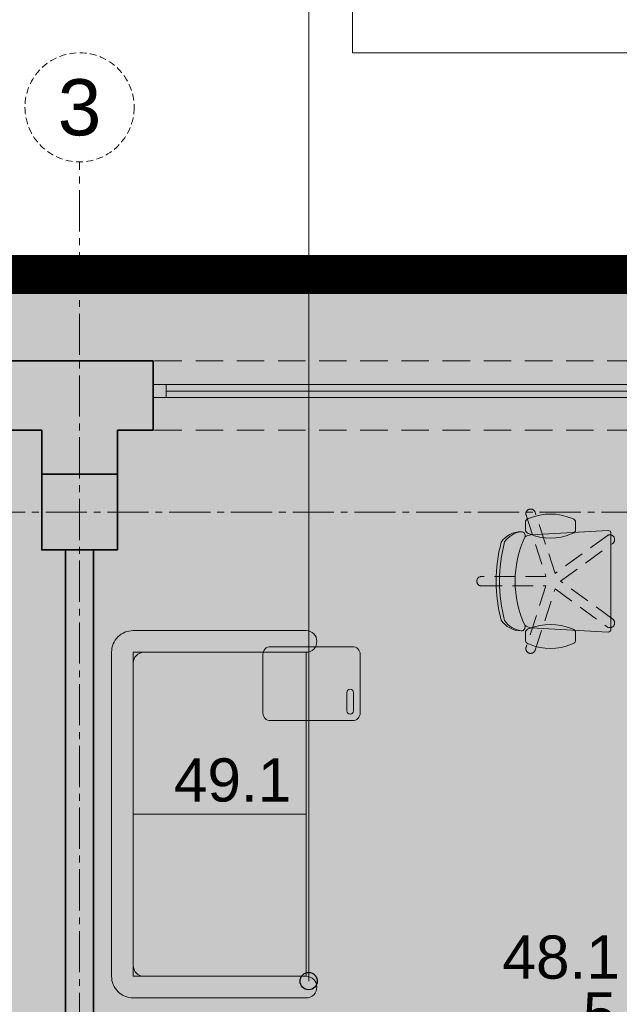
# Model space of a CAD drawing. Header units: millimetres. Extents: x -9409 to 0, y -5353 to 3057.
# Tile 66 of 256: x -7580 to -7302, y -2184 to -1728. Entities that reach past the tile are written whole.
import ezdxf
from ezdxf.enums import TextEntityAlignment as Align

# ---------------------------------------------------------------- set-up
doc = ezdxf.new("R2010")
doc.units = ezdxf.units.MM
for name, pattern in [('ACAD_ISO02W100', [15, 12, -3]), ('CACHE2', [4.7625, 3.175, -1.5875]), ('CENTER2', [28.575, 19.05, -3.175, 3.175, -3.175]), ('DASHED', [19.05, 12.7, -6.35]), ('DASHED2', [0.375, 0.25, -0.125]), ('HIDDEN2', [4.7625, 3.175, -1.5875])]:
    doc.linetypes.add(name, pattern=pattern)
for name, color, linetype, lineweight in [('A-AREA-____-IDEN', 81, 'Continuous', 5), ('SQ_HATCH', 140, 'Continuous', 13), ('SQ_ISTN.Ściany', 140, 'Continuous', 35), ('SQ_Osie', 220, 'CENTER2', 9), ('SQ_TECHNOLOGIA', 251, 'Continuous', 9), ('SQ_TECHNOLOGIA OPIS', 7, 'Continuous', 9), ('SQ_ZAKRES_OPRACOWANIA', 7, 'ACAD_ISO02W100', 20)]:
    doc.layers.add(name, color=color, linetype=linetype, lineweight=lineweight)
doc.layers.add('SQ_STOLARKA ISTNIEJĄCA', color=7, linetype='Continuous', lineweight=9, true_color=0x575757)
doc.layers.add('SQ_Widok', color=7, linetype='DASHED', lineweight=15, true_color=0x474747)
doc.styles.add('ARIAL', font='arial.ttf')
doc.styles.get("Standard").update_dxf_attribs({"font": 'arial.ttf'})

# ---------------------------------------------------------------- blocks, each defined once
blk = doc.blocks.new('point')
at = {"layer": 'A-AREA-____-IDEN', "lineweight": -2}
h = blk.add_hatch(color=256, dxfattribs=at)
h.dxf.hatch_style = 1
edge = h.paths.add_edge_path()
edge.add_arc((0, 0), 4, 0, 360)
blk.add_circle((0, 0), 4, dxfattribs=at)
blk = doc.blocks.new('osie bud A')
at = {"layer": 'SQ_ISTN.Ściany', "lineweight": 5}
h = blk.add_hatch(dxfattribs=at)
h.set_pattern_fill('JIS_STN_1E', color=256, scale=10)
h.set_pattern_definition([(45, (46210.293, 23121.439), (-7.071068, 7.071068), []), (45, (46217.343, 23121.439), (-7.071068, 7.071068), [10, -5])])
h.paths.add_polyline_path([(25436.8, 18313.95), (25471.8, 18313.95), (25471.8, 18278.95), (25436.8, 18278.95)])
h.paths.add_polyline_path([(25436.8, 18613.95), (25471.8, 18613.95), (25471.8, 18578.95), (25436.8, 18578.95)])
h.paths.add_polyline_path([(25436.8, 19153.95), (25471.8, 19153.95), (25471.8, 19118.95), (25436.8, 19118.95)])
h.paths.add_polyline_path([(24776.8, 19153.95), (24811.8, 19153.95), (24811.8, 19118.95), (24776.8, 19118.95)])
h.paths.add_polyline_path([(24116.8, 19153.95), (24151.8, 19153.95), (24151.8, 19118.95), (24116.8, 19118.95)])
h.paths.add_polyline_path([(23456.8, 19153.95), (23491.8, 19153.95), (23491.8, 19118.95), (23456.8, 19118.95)])
h.paths.add_polyline_path([(23456.8, 18613.95), (23491.8, 18613.95), (23491.8, 18578.95), (23456.8, 18578.95)])
h.paths.add_polyline_path([(23456.8, 18313.95), (23491.8, 18313.95), (23491.8, 18278.95), (23456.8, 18278.95)])
h.paths.add_polyline_path([(23456.8, 17776.95), (23491.8, 17776.95), (23491.8, 17741.95), (23456.8, 17741.95)])
h.paths.add_polyline_path([(24116.8, 17776.95), (24151.8, 17776.95), (24151.8, 17741.95), (24116.8, 17741.95)])
h.paths.add_polyline_path([(24776.8, 17776.95), (24811.8, 17776.95), (24811.8, 17741.95), (24776.8, 17741.95)])
h.paths.add_polyline_path([(25436.8, 17776.95), (25471.8, 17776.95), (25471.8, 17741.95), (25436.8, 17741.95)])
h.paths.add_polyline_path([(24776.8, 18313.95), (24811.8, 18313.95), (24811.8, 18278.95), (24776.8, 18278.95)])
h.paths.add_polyline_path([(24776.8, 18613.95), (24811.8, 18613.95), (24811.8, 18578.95), (24776.8, 18578.95)])
h.paths.add_polyline_path([(24116.8, 18613.95), (24151.8, 18613.95), (24151.8, 18578.95), (24116.8, 18578.95)])
h.paths.add_polyline_path([(23156.8, 18313.95), (23191.8, 18313.95), (23191.8, 18278.95), (23156.8, 18278.95)])
h.paths.add_polyline_path([(24116.8, 18313.95), (24151.8, 18313.95), (24151.8, 18278.95), (24116.8, 18278.95)])
at = {"layer": 'SQ_ISTN.Ściany'}
blk.add_lwpolyline([(24116.8, 17776.95), (24151.8, 17776.95), (24151.8, 17741.95), (24116.8, 17741.95)], close=True, dxfattribs=at)
at = {"layer": 'SQ_Osie'}
for p, q in [((24134.3, 19372.6), (24134.3, 17597.31)), ((22587.87, 17759.45), (25598.18, 17759.45))]:
    blk.add_line(p, q, dxfattribs=at)
at = {"layer": 'SQ_Osie', "linetype": 'ByBlock'}
blk.add_circle((24134.3, 17572.07), 25.25, dxfattribs=at)
at = {"layer": 'SQ_Osie'}
blk.add_text('3', height=26, rotation=180, dxfattribs=at).set_placement((24134.3, 17572.07), align=Align.MIDDLE_CENTER)
blk = doc.blocks.new('stan projektowany')
at = {"layer": 'SQ_HATCH'}
h = blk.add_hatch(dxfattribs=at)
h.set_pattern_fill('ANGLE')
h.set_pattern_definition([(0, (-10464.962, 6233.929), (0, 6.985), [5.08, -1.905]), (90, (-10464.962, 6233.929), (-6.985, 4e-16), [5.08, -1.905])])
h.paths.add_polyline_path([(-15233.14, 8198.65), (-15198.14, 8198.65), (-15176.65, 8198.65), (-15176.65, 8216.15), (-15144.65, 8216.15), (-15144.65, 8147.15), (-15144.65, 7886.15), (-15144.65, 7837.15), (-15144.65, 7734.77), (-15104.65, 7734.77), (-15104.65, 10535.59), (-15737.65, 10535.59), (-15737.65, 10615.59), (-15789.65, 10615.59), (-16075.65, 10615.59), (-16075.65, 9587.27), (-16120.11, 9587.27), (-16120.11, 9436.61), (-16071.65, 9436.61), (-16071.65, 9307.59), (-16259.65, 9307.59), (-16259.65, 8898.65), (-16704.65, 8898.65), (-16704.65, 7768.15), (-16704.65, 7751.82), (-16685.57, 7751.82), (-16685.57, 7130.61), (-16718.15, 7131.63), (-16718.15, 7178.15), (-16999.65, 7178.15), (-16999.65, 7808.15), (-19394.65, 7808.15), (-19394.65, 6211.23), (-19462.48, 6211.23), (-19462.48, 5925.46), (-18509.26, 5925.46), (-18509.26, 6211.23), (-17103.03, 6223.02), (-17103.03, 5881.49), (-15104.65, 5873.27), (-15104.65, 7734.77), (-15144.65, 7734.77), (-15144.65, 7707.15), (-15176.65, 7707.15), (-15176.65, 7706.65), (-15176.65, 7706.65), (-15259.89, 7706.65), (-15259.87, 7706.75), (-15259.87, 7707.15), (-15292.71, 7707.15), (-15292.71, 7696.65), (-15292.7, 7696.65), (-15292.71, 7706.65), (-15297.71, 7706.65), (-15297.7, 7699.45, 0.414214), (-15297.4, 7699.15), (-15296.5, 7699.15, -0.414214), (-15296.2, 7698.85), (-15296.2, 7696.95, 0.527766), (-15295.86, 7696.59, -0.450501), (-15295.27, 7696.07, -0.414104), (-15295.79, 7695.54), (-15295.07, 7695.5), (-15295.79, 7695.54, -0.414323), (-15296.32, 7696.07, -0.409171), (-15295.87, 7696.65, -0.450389), (-15296.2, 7696.95), (-15296.2, 7698.85, 0.414214), (-15296.5, 7699.15), (-15297.4, 7699.15, -0.414214), (-15297.7, 7699.45), (-15297.71, 7706.65), (-15292.71, 7706.65), (-15292.71, 7707.15), (-15259.87, 7707.15), (-15259.87, 7734.77), (-15473.3, 7734.77), (-15473.3, 7771.14, -0.414214), (-15477.3, 7775.14, -1), (-15469.3, 7775.14, -0.414214), (-15473.3, 7771.14), (-15473.3, 7749.3), (-15457.7, 7749.3), (-15457.7, 7760.15), (-15457.96, 7760.19), (-15457.96, 7773.87), (-15457.96, 7787.54), (-15457.7, 7799.3), (-15457.7, 7787.58), (-15431.62, 7791.36, -0.038172), (-15427.99, 7791.64, -0.032853), (-15424.84, 7791.44, -0.057631), (-15419.72, 7790.17, -0.057695), (-15415.53, 7788.02, -0.068919), (-15411.87, 7784.77, -0.070278), (-15409.44, 7780.92, -0.066142), (-15408.18, 7776.69, -0.045653), (-15407.94, 7773.2, -0.032968), (-15408.15, 7770.68, -0.068737), (-15409.44, 7766.28, -0.070278), (-15411.87, 7762.43, -0.068919), (-15415.53, 7759.18, -0.057695), (-15419.72, 7757.03, -0.057631), (-15424.84, 7755.76, -0.032853), (-15427.99, 7755.56, -0.033182), (-15431.15, 7755.77), (-15457.7, 7760.15), (-15457.7, 7749.3), (-15473.3, 7749.3), (-15473.3, 7734.77), (-15259.87, 7734.77), (-15259.87, 7837.15), (-15259.9, 7837.15), (-15259.87, 7837.13), (-15176.65, 7837.15), (-15176.65, 7734.77), (-15144.65, 7734.77), (-15144.65, 7837.15), (-15144.65, 7886.15), (-15176.65, 7886.15), (-15176.65, 8147.15), (-15176.65, 8163.65), (-15198.14, 8163.65), (-15233.14, 8163.65)])
at = {"layer": 'SQ_ISTN.Ściany'}
for p, q in [((-17983.11, 7768.15), (-18052.11, 7768.15)), ((-17983.11, 7736.15), (-17983.11, 7768.15)), ((-18034.65, 7736.15), (-18052.11, 7736.15)), ((-18034.65, 7715.65), (-18034.65, 7736.15)), ((-17983.11, 7736.15), (-17999.65, 7736.15)), ((-17999.65, 7715.65), (-17999.65, 7736.15)), ((-18023.65, 7680.65), (-18023.65, 7191.15)), ((-18010.65, 7680.65), (-18010.65, 7191.15))]:
    blk.add_line(p, q, dxfattribs=at)
at = {"layer": 'SQ_STOLARKA ISTNIEJĄCA', "lineweight": 13}
for p, q in [((-17977.11, 7757.15), (-17728.11, 7757.15)), ((-17977.11, 7754.15), (-17728.11, 7754.15)), ((-17977.11, 7751.15), (-17728.11, 7751.15))]:
    blk.add_line(p, q, dxfattribs=at)
blk.add_lwpolyline([(-17977.11, 7757.15), (-17977.11, 7751.15), (-17983.11, 7751.15), (-17983.11, 7757.15)], close=True, dxfattribs=at)
at = {"layer": 'SQ_Widok'}
for points in [[(-17722.11, 7768.15), (-17983.11, 7768.15)], [(-17722.11, 7736.15), (-17983.11, 7736.15)]]:
    blk.add_lwpolyline(points, dxfattribs=at)
at = {"layer": 'SQ_ZAKRES_OPRACOWANIA', "color": 251, "linetype": 'DASHED2', "ltscale": 100, "true_color": 0x636466, "const_width": 18}
blk.add_lwpolyline([(-15104.65, 10541.71), (-15104.65, 7946.16), (-14458.39, 7942.46), (-14458.39, 5881.49), (-17103.03, 5881.49), (-17103.03, 6223.02), (-18509.26, 6211.23), (-18509.26, 5925.46), (-19462.48, 5925.46), (-19462.48, 6211.23), (-19394.65, 6211.23), (-19394.65, 7808.15), (-16999.65, 7808.15), (-16999.65, 7178.15), (-16704.65, 7178.15), (-16704.65, 7768.15), (-16704.65, 8898.65), (-16259.65, 8898.65), (-16259.65, 9307.59), (-16071.65, 9307.59), (-16071.65, 9436.61)], dxfattribs=at)
at = {"layer": 'SQ_Osie', "linetype": 'CACHE2', "ltscale": 5, "rotation": 180}
blk.add_blockref('osie bud A', (6117.15, 25457.6), dxfattribs=at)
blk = doc.blocks.new('WYPOSAŻENIE')
at = {"layer": 'SQ_TECHNOLOGIA'}
blk.add_line((5718.57, -2096.01), (5638.57, -2096.01), dxfattribs=at)
at = {"layer": 'SQ_TECHNOLOGIA', "linetype": 'HIDDEN2', "ltscale": 3}
blk.add_lwpolyline([(5836.37, -1988.14), (5860.48, -1970.62, 1), (5857.9, -1967.06), (5833.79, -1984.58), (5824.58, -1956.24, 1), (5820.4, -1957.6), (5829.6, -1985.94), (5799.8, -1985.94, 1), (5799.8, -1990.34), (5829.6, -1990.34), (5820.4, -2018.68, 1), (5824.58, -2020.04), (5833.79, -1991.7), (5857.9, -2009.21, 1), (5860.48, -2005.66), (5836.37, -1988.14)], format="xyb", dxfattribs=at)
at = {"layer": 'SQ_TECHNOLOGIA'}
for points in [[(5820.07, -1962.59), (5820.07, -1960.34, -0.204934), (5821.97, -1958.94, -0.19679), (5841.37, -1958.94, -0.204934), (5843.27, -1960.34), (5843.27, -1964.84, -0.204934), (5841.37, -1966.24, -0.19679), (5821.97, -1966.24, -0.204934), (5820.07, -1964.84), (5820.07, -1962.59)], [(5810.47, -2006.39, 0.211556), (5818.07, -2011.04, -0.251292), (5808.87, -2006.19, -0.12886), (5808.87, -1970.09, -0.251292), (5818.07, -1965.24, 0.211556), (5810.47, -1969.89, 0.13226), (5810.47, -2006.39)], [(5819.77, -2008.54, -0.610062), (5818.07, -2011.04, -0.211556), (5810.47, -2006.39, -0.13226), (5810.47, -1969.89, -0.211556), (5818.07, -1965.24, -0.610062), (5819.77, -1967.74, 0.217573), (5819.77, -2008.54)], [(5859.67, -1988.14), (5859.67, -2010.39, -0.403205), (5858.37, -2011.64), (5822.77, -2009.64, -0.151318), (5819.77, -2008.54, -0.217573), (5819.77, -1967.74, -0.151318), (5822.77, -1966.64), (5858.37, -1964.64, -0.403205), (5859.67, -1965.89), (5859.67, -1988.14)], [(5820.07, -2013.69), (5820.07, -2015.94, 0.204934), (5821.97, -2017.34, 0.19679), (5841.37, -2017.34, 0.204934), (5843.27, -2015.94), (5843.27, -2011.44, 0.204934), (5841.37, -2010.04, 0.19679), (5821.97, -2010.04, 0.204934), (5820.07, -2011.44), (5820.07, -2013.69)], [(5718.57, -2181.01, 1), (5718.57, -2171.01), (5643.57, -2171.01, -0.414214), (5638.57, -2166.01), (5638.57, -2026.01, -0.414214), (5643.57, -2021.01), (5718.57, -2021.01, 1), (5718.57, -2011.01), (5638.57, -2011.01, 0.414214), (5628.57, -2021.01), (5628.57, -2171.01, 0.414214), (5638.57, -2181.01), (5718.57, -2181.01)], [(5740.11, -2018.45, -0.414214), (5743.61, -2021.95), (5743.61, -2049.15, -0.414214), (5740.11, -2052.65), (5702.11, -2052.65, -0.414214), (5698.61, -2049.15), (5698.61, -2021.95, -0.414214), (5702.11, -2018.45), (5740.11, -2018.45)], [(5740.51, -2048.15, -1), (5737.51, -2048.15), (5737.51, -2039.65, -1), (5740.51, -2039.65), (5740.51, -2048.15)]]:
    blk.add_lwpolyline(points, format="xyb", dxfattribs=at)
blk.add_lwpolyline([(5718.57, -2171.01), (5718.57, -2021.01), (5638.57, -2021.01), (5638.57, -2171.01), (5718.57, -2171.01)], dxfattribs=at)

msp = doc.modelspace()

# ---------------------------------------------------------------- hatches: boundary and pattern name
at = {"layer": 'SQ_HATCH'}
h = msp.add_hatch(dxfattribs=at)
h.set_pattern_fill('ANGLE')
h.set_pattern_definition([(0, (0, -3420.361), (0, 6.985), [5.08, -1.905]), (90, (0, -3420.361), (-6.985, 4e-16), [5.08, -1.905])])
h.paths.add_polyline_path([(-4768.17, -1455.64), (-4733.17, -1455.64), (-4711.69, -1455.64), (-4711.69, -1438.14), (-4679.69, -1438.14), (-4679.69, -1507.14), (-4679.69, -1768.14), (-4679.69, -1817.14), (-4679.69, -1919.52), (-4639.69, -1919.52), (-4639.69, 881.3), (-5272.69, 881.3), (-5272.69, 961.3), (-5324.69, 961.3), (-5610.69, 961.3), (-5610.69, -67.02), (-5655.15, -67.02), (-5655.15, -217.68), (-5606.69, -217.68), (-5606.69, -346.7), (-5794.69, -346.7), (-5794.69, -755.64), (-6239.69, -755.64), (-6239.69, -1886.14), (-6239.69, -1902.47), (-6220.6, -1902.47), (-6220.6, -2523.68), (-6253.19, -2522.66), (-6253.19, -2476.14), (-6534.69, -2476.14), (-6534.69, -1846.14), (-8929.69, -1846.14), (-8929.69, -3443.06), (-8997.52, -3443.06), (-8997.52, -3728.83), (-8044.3, -3728.83), (-8044.3, -3443.06), (-6638.07, -3431.27), (-6638.07, -3772.8), (-4639.69, -3781.02), (-4639.69, -1919.52), (-4679.69, -1919.52), (-4679.69, -1947.14), (-4711.69, -1947.14), (-4711.69, -1947.64), (-4711.69, -1947.64), (-4794.93, -1947.64), (-4794.91, -1947.54), (-4794.91, -1947.14), (-4827.74, -1947.14), (-4827.74, -1957.64), (-4827.74, -1957.64), (-4827.74, -1947.64), (-4832.74, -1947.64), (-4832.74, -1954.84, 0.414214), (-4832.44, -1955.14), (-4831.54, -1955.14, -0.414214), (-4831.24, -1955.44), (-4831.24, -1957.34, 0.527766), (-4830.9, -1957.7, -0.450501), (-4830.3, -1958.22, -0.414104), (-4830.83, -1958.75), (-4830.11, -1958.79), (-4830.83, -1958.75, -0.414323), (-4831.36, -1958.22, -0.409171), (-4830.9, -1957.64, -0.450389), (-4831.24, -1957.34), (-4831.24, -1955.44, 0.414214), (-4831.54, -1955.14), (-4832.44, -1955.14, -0.414214), (-4832.74, -1954.84), (-4832.74, -1947.64), (-4827.74, -1947.64), (-4827.74, -1947.14), (-4794.91, -1947.14), (-4794.91, -1919.52), (-5008.34, -1919.52), (-5008.34, -1883.15, -0.414214), (-5012.34, -1879.15, -1), (-5004.34, -1879.15, -0.414214), (-5008.34, -1883.15), (-5008.34, -1904.99), (-4992.74, -1904.99), (-4992.74, -1894.14), (-4992.99, -1894.1), (-4992.99, -1880.42), (-4992.99, -1866.75), (-4992.74, -1854.99), (-4992.74, -1866.71), (-4966.66, -1862.93, -0.038172), (-4963.03, -1862.65, -0.032853), (-4959.88, -1862.85, -0.057631), (-4954.76, -1864.12, -0.057695), (-4950.57, -1866.27, -0.068919), (-4946.91, -1869.52, -0.070278), (-4944.47, -1873.37, -0.066142), (-4943.21, -1877.6, -0.045653), (-4942.98, -1881.09, -0.032968), (-4943.19, -1883.61, -0.068737), (-4944.47, -1888.01, -0.070278), (-4946.91, -1891.86, -0.068919), (-4950.57, -1895.11, -0.057695), (-4954.76, -1897.26, -0.057631), (-4959.88, -1898.53, -0.032853), (-4963.03, -1898.73, -0.033182), (-4966.19, -1898.52), (-4992.74, -1894.14), (-4992.74, -1904.99), (-5008.34, -1904.99), (-5008.34, -1919.52), (-4794.91, -1919.52), (-4794.91, -1817.14), (-4794.93, -1817.14), (-4794.91, -1817.16), (-4711.69, -1817.14), (-4711.69, -1919.52), (-4679.69, -1919.52), (-4679.69, -1817.14), (-4679.69, -1768.14), (-4711.69, -1768.14), (-4711.69, -1507.14), (-4711.69, -1490.64), (-4733.17, -1490.64), (-4768.17, -1490.64)])

# ---------------------------------------------------------------- linework, layer by layer
at = {"layer": 'A-AREA-____-IDEN'}
for p, q in [((-7446.15, -2173.24), (-7446.15, -1267.16)), ((-7425.9, -1743.51), (-7425.9, -1469.98)), ((-7425.9, -1743.51), (-7276.26, -1743.51))]:
    msp.add_line(p, q, dxfattribs=at)

# ---------------------------------------------------------------- block references
at = {"layer": 'A-AREA-____-IDEN', "lineweight": -2}
msp.add_blockref('point', (-7446.15, -2173.24), dxfattribs=at)
at = {"layer": 'SQ_ISTN.Ściany'}
msp.add_blockref('stan projektowany', (10464.96, -9654.29), dxfattribs=at)
at = {"layer": 'SQ_TECHNOLOGIA'}
msp.add_blockref('WYPOSAŻENIE', (-13165.94, 0), dxfattribs=at)

# ---------------------------------------------------------------- texts
at = {"layer": 'SQ_TECHNOLOGIA OPIS', "linetype": 'ByBlock', "char_height": 20, "width": 15.1457, "attachment_point": 1, "style": 'ARIAL'}
for s, insert in [('49.1', (-7508.56, -2070.12)), ('48.1', (-7356.5, -2152.12)), ('5', (-7319.27, -2178.36))]:
    msp.add_mtext(s, dxfattribs=dict(at, insert=insert))

doc.saveas('drawing.dxf')
